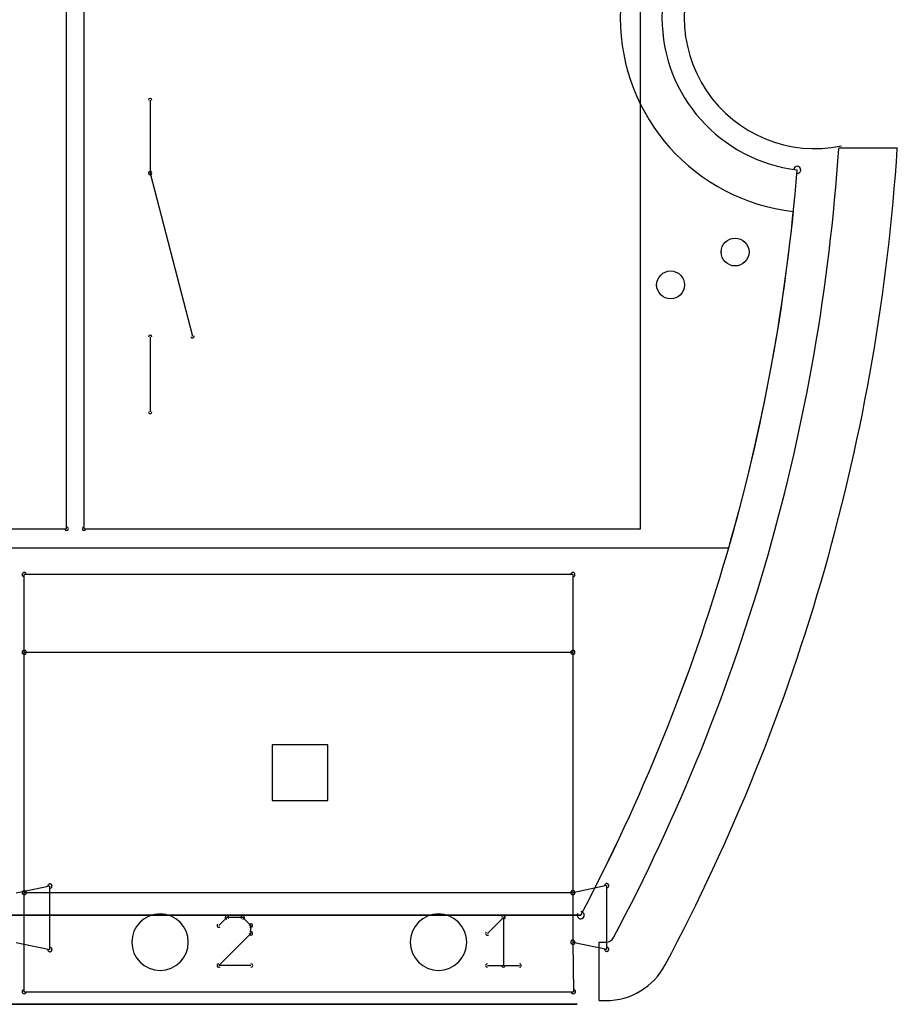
# Model space of a CAD drawing. Header units: millimetres. Extents: x -23.3 to 23.3, y -17.7 to 20.7.
# Tile 9 of 10: x 7.6 to 23.3, y -17.7 to 0. Entities that reach past the tile are written whole.
import ezdxf

# ---------------------------------------------------------------- set-up
doc = ezdxf.new("R2010")
doc.units = ezdxf.units.MM
doc.header["$MEASUREMENT"] = 0
for name, color, linetype in [('Board_Sketch1', 7, 'Continuous'), ('DIM-P4 v2_Sketch1', 7, 'Continuous'), ('DIM-P4 v2_Sketch2', 7, 'Continuous'), ('DIM-P4 v2_Sketch3', 7, 'Continuous'), ('DIM-P4 v2_Sketch5', 7, 'Continuous'), ('Plytka dolna1_Sketch1', 7, 'Continuous')]:
    doc.layers.add(name, color=color, linetype=linetype)

# ---------------------------------------------------------------- blocks, each defined once
blk = doc.blocks.new('Plytkadolna1')
at = {"layer": 'Plytka dolna1_Sketch1'}
for p, q in [((2.5701, 0.6942, 0.15), (2.5701, 2.6942, 0.15)), ((2.6013, 2.6942, 0.15), (2.6013, 0.6942, 0.15)), ((3.6013, 0.6942, 0.15), (3.6013, 2.6942, 0.15)), ((2.7203, 1.4642, 0.15), (2.7203, 1.3332, 0.15)), ((2.7203, 1.3332, 0.15), (2.7963, 1.0402, 0.15)), ((2.7203, 1.0392, 0.15), (2.7203, 0.9042, 0.15)), ((1.5701, 0.6942, 0.15), (2.5701, 0.6942, 0.15)), ((2.6013, 0.6942, 0.15), (3.6013, 0.6942, 0.15)), ((3.4798, 0.612, 0.15), (2.494, 0.612, 0.15)), ((2.494, 0.4723, 0.15), (2.494, 0.612, 0.15)), ((3.4798, 0.612, 0.15), (3.4798, 0.4723, 0.15)), ((2.494, 0.0405, 0.15), (2.494, 0.4723, 0.15)), ((3.4798, 0.4723, 0.15), (2.494, 0.4723, 0.15)), ((3.4798, 0.4723, 0.15), (3.4798, 0.0405, 0.15)), ((3.0395, 0.3064, 0.15), (2.9395, 0.3064, 0.15)), ((2.9395, 0.3064, 0.15), (2.9395, 0.2064, 0.15)), ((3.0395, 0.2064, 0.15), (3.0395, 0.3064, 0.15)), ((2.9395, 0.2064, 0.15), (3.0395, 0.2064, 0.15)), ((3.5406, 0.0532, 0.15), (3.4798, 0.0405, 0.15)), ((3.5406, -0.0611, 0.15), (3.5406, 0.0532, 0.15)), ((2.5401, 0.0525, 0.15), (2.4793, 0.0398, 0.15)), ((2.494, -0.1373, 0.15), (2.494, 0.0405, 0.15)), ((3.4798, 0.0405, 0.15), (2.494, 0.0405, 0.15)), ((2.5401, -0.0618, 0.15), (2.5401, 0.0525, 0.15)), ((3.4798, 0.0405, 0.15), (3.4798, -0.0484, 0.15)), ((3.494, 0, 0.15), (-0.034, 0, 0.15)), ((3.494, 0, 0.15), (-0.034, 0, 0.15)), ((-0.034, 0, 0.15), (3.494, 0, 0.15)), ((2.858, -0.0039, 0.15), (2.8436, -0.0183, 0.15)), ((2.8868, -0.0039, 0.15), (2.858, -0.0039, 0.15)), ((2.9013, -0.0183, 0.15), (2.8868, -0.0039, 0.15)), ((3.3262, -0.0327, 0.15), (3.355, -0.0039, 0.15)), ((3.355, -0.0039, 0.15), (3.355, -0.0903, 0.15)), ((2.8436, -0.0903, 0.15), (2.9013, -0.0327, 0.15)), ((2.9013, -0.0327, 0.15), (2.9013, -0.0183, 0.15)), ((2.4793, -0.0491, 0.15), (2.5401, -0.0618, 0.15)), ((3.4798, -0.0484, 0.15), (3.5406, -0.0611, 0.15)), ((3.4798, -0.0484, 0.15), (3.4808, -0.1373, 0.15)), ((2.9013, -0.0903, 0.15), (2.8436, -0.0903, 0.15)), ((3.3262, -0.0903, 0.15), (3.3839, -0.0903, 0.15)), ((2.494, -0.1373, 0.15), (3.4808, -0.1373, 0.15))]:
    blk.add_line(p, q, dxfattribs=at)
for centre, radius, start, end in [((3.915, 1.6123, 0.15), 0.275, 96.7902, 263.2874), ((3.915, 1.6123, 0.15), 0.275, 96.7868, 263.29), ((3.915, 1.6123, 0.15), 0.275, 96.7868, 263.29), ((2.7203, 1.4642, 0.15), 0.00318, 0, 180), ((3.8829, 1.3392, 0.15), 0.00635, 355.4836, 175.4836), ((3.8829, 1.3392, 0.15), 0.00635, 263.306, 83.306), ((2.7203, 1.3332, 0.15), 0.00317, 14.6057, 194.6057), ((2.7203, 1.3332, 0.15), 0.00318, 180, 0), ((0.4499, 1.61, 0.15), 3.4436, 332.1253, 355.4894), ((0.45, 1.61, 0.15), 3.4435, 332.1251, 355.4897), ((0.45, 1.61, 0.15), 3.4435, 332.1251, 355.4897), ((2.7203, 1.0392, 0.15), 0.00318, 0, 180), ((2.7963, 1.0402, 0.15), 0.00317, 194.6057, 14.6057), ((2.7203, 0.9042, 0.15), 0.00318, 180, 0), ((2.5701, 0.6942, 0.15), 0.00317, 180, 0), ((2.5701, 0.6942, 0.15), 0.00318, 270, 90), ((2.6013, 0.6942, 0.15), 0.00317, 90, 270), ((2.6013, 0.6942, 0.15), 0.00317, 180, 0), ((2.494, 0.612, 0.15), 0.00381, 90, 270), ((2.494, 0.612, 0.15), 0.00381, 0, 180), ((3.4798, 0.612, 0.15), 0.00381, 0, 180), ((3.4798, 0.612, 0.15), 0.00381, 270, 90), ((2.494, 0.4723, 0.15), 0.00381, 90, 270), ((2.494, 0.4723, 0.15), 0.00381, 0, 180), ((2.494, 0.4723, 0.15), 0.00381, 180, 0), ((3.4798, 0.4723, 0.15), 0.00381, 0, 180), ((3.4798, 0.4723, 0.15), 0.00381, 180, 0), ((3.4798, 0.4723, 0.15), 0.00381, 270, 90), ((2.5401, 0.0525, 0.15), 0.00381, 0, 180), ((2.5401, 0.0525, 0.15), 0.00381, 281.8112, 101.8112), ((3.5406, 0.0532, 0.15), 0.00381, 0, 180), ((3.5406, 0.0532, 0.15), 0.00381, 281.8112, 101.8112), ((2.494, 0.0405, 0.15), 0.00381, 360, 180), ((2.494, 0.0405, 0.15), 0.00381, 90, 270), ((2.494, 0.0405, 0.15), 0.00381, 180, 0), ((3.4798, 0.0405, 0.15), 0.00381, 0, 180), ((3.4798, 0.0405, 0.15), 0.00381, 101.8112, 281.8112), ((3.4798, 0.0405, 0.15), 0.00381, 180, 0), ((3.4798, 0.0405, 0.15), 0.00381, 270, 90), ((2.738, -0.0484, 0.15), 0.0508, 90, 270), ((2.738, -0.0484, 0.15), 0.0508, 270, 90), ((3.2384, -0.0484, 0.15), 0.0508, 90, 270), ((3.2384, -0.0484, 0.15), 0.0508, 270, 90), ((3.494, 0, 0.15), 0.00635, 152.1027, 332.1027), ((3.494, 0, 0.15), 0.00635, 270, 90), ((2.8436, -0.0183, 0.15), 0.00317, 135, 315), ((2.858, -0.0039, 0.15), 0.00317, 90, 270), ((2.858, -0.0039, 0.15), 0.00317, 315, 135), ((2.8868, -0.0039, 0.15), 0.00317, 45, 225), ((2.8868, -0.0039, 0.15), 0.00317, 270, 90), ((2.9012, -0.0183, 0.15), 0.00317, 0, 180), ((2.9012, -0.0183, 0.15), 0.00317, 225, 45), ((3.355, -0.0039, 0.15), 0.00318, 0, 180), ((3.355, -0.0039, 0.15), 0.00317, 315, 135), ((2.9012, -0.0327, 0.15), 0.00318, 180, 0), ((2.9012, -0.0327, 0.15), 0.00317, 315, 135), ((3.3262, -0.0327, 0.15), 0.00317, 135, 315), ((3.4798, -0.0484, 0.15), 0.00381, 78.1888, 258.1888), ((3.4798, -0.0484, 0.15), 0.00381, 0.6015, 180.6015), ((3.4798, -0.0484, 0.15), 0.00381, 180, 0), ((2.5401, -0.0618, 0.15), 0.00381, 180, 0), ((2.5401, -0.0618, 0.15), 0.00381, 258.1888, 78.1888), ((3.5406, -0.0611, 0.15), 0.00381, 180, 0), ((3.5406, -0.0611, 0.15), 0.00381, 258.1888, 78.1888), ((2.8436, -0.0903, 0.15), 0.00317, 90, 270), ((2.8436, -0.0903, 0.15), 0.00318, 134.9363, 314.9363), ((2.9013, -0.0903, 0.15), 0.00317, 270, 90), ((3.3262, -0.0903, 0.15), 0.00317, 90, 270), ((3.3839, -0.0903, 0.15), 0.00317, 270, 90), ((3.355, -0.0903, 0.15), 0.00317, 180, 0), ((2.494, -0.1373, 0.15), 0.00381, 90, 270), ((2.494, -0.1373, 0.15), 0.00381, 180, 0), ((3.4808, -0.1373, 0.15), 0.00381, 180.6015, 0.6015), ((3.4808, -0.1373, 0.15), 0.00381, 270, 90)]:
    blk.add_arc(centre, radius, start, end, dxfattribs=at)
blk = doc.blocks.new('Board')
at = {"layer": 'Board_Sketch1'}
for p, q in [((4.5296, 1.5245, 0.1536), (4.4244, 1.5245, 0.1536)), ((0.1668, 0.8067, 0.1536), (4.2266, 0.8067, 0.1536)), ((3.9941, 0.0986, 0.1536), (4.0061, 0.0986, 0.1536)), ((3.9941, -0.0064, 0.1536), (3.9941, 0.0986, 0.1536)), ((3.9941, -0.0064, 0.1536), (4.0061, -0.0064, 0.1536))]:
    blk.add_line(p, q, dxfattribs=at)
for centre in [(4.2381, 1.3381, 0.1536), (4.1221, 1.2792, 0.1536)]:
    blk.add_circle(centre, 0.025, dxfattribs=at)
for centre, radius, start, end in [((4.3817, 1.759, 0.1536), 0.35, 96.4512, 263.6312), ((4.3817, 1.759, 0.1536), 0.235, 78.39, 281.61), ((0.9167, 1.759, 0.1536), 3.5155, 331.9657, 356.1743), ((0.9167, 1.759, 0.1536), 3.6205, 331.9657, 356.2854), ((0.918, 1.7567, 0.1536), 3.4423, 343.9799, 354.2399), ((4.0061, 0.114, 0.1536), 0.0155, 270, 331.9657), ((4.0061, 0.114, 0.1536), 0.1205, 270, 331.9657)]:
    blk.add_arc(centre, radius, start, end, dxfattribs=at)
for p in [(4.2131, 1.3381, 0.1536), (4.0971, 1.2792, 0.1536)]:
    blk.add_point(p, dxfattribs=at)
blk = doc.blocks.new('PCBComponent')
blk.add_blockref('Board', (0, 0))
blk = doc.blocks.new('ST-1011_2_1_E')
blk.add_blockref('PCBComponent', (0, 0))

msp = doc.modelspace()

# ---------------------------------------------------------------- linework, layer by layer
at = {"layer": 'DIM-P4 v2_Sketch1'}
for p, q in [((-17.5, -17.7, 1.5), (17.5, -17.7, 1.5)), ((17.5, -17.7, 14.5), (-17.5, -17.7, 14.5)), ((17.575, -17.7, 14.243), (-17.425, -17.7, 14.243)), ((-17.425, -17.7, 9.443), (17.575, -17.7, 9.443)), ((7.575, -17.7, 9.476), (7.575, -17.7, 14.242)), ((8.15, -17.7, 4.8), (8.15, -17.7, 8.8)), ((12.15, -17.7, 4.8), (8.15, -17.7, 4.8)), ((8.15, -17.7, 8.8), (12.15, -17.7, 8.8)), ((10.075, -17.7, 10.853), (9.075, -17.7, 10.853)), ((9.075, -17.7, 10.853), (9.575, -17.7, 11.853)), ((9.575, -17.7, 11.853), (10.075, -17.7, 12.853)), ((10.075, -17.7, 12.853), (10.575, -17.7, 11.853)), ((11.075, -17.7, 10.853), (10.075, -17.7, 10.853)), ((10.575, -17.7, 11.853), (11.075, -17.7, 10.853)), ((12.15, -17.7, 8.8), (12.15, -17.7, 4.8)), ((12.575, -17.7, 9.442), (12.575, -17.7, 14.242)), ((13.15, -17.7, 8.8), (17.15, -17.7, 8.8)), ((13.15, -17.7, 4.8), (13.15, -17.7, 8.8)), ((17.15, -17.7, 4.8), (13.15, -17.7, 4.8)), ((15.075, -17.7, 12.875), (14.075, -17.7, 12.875)), ((14.075, -17.7, 12.875), (14.575, -17.7, 11.875)), ((14.575, -17.7, 11.875), (15.075, -17.7, 10.875)), ((16.075, -17.7, 12.875), (15.075, -17.7, 12.875)), ((15.075, -17.7, 10.875), (15.575, -17.7, 11.875)), ((15.575, -17.7, 11.875), (16.075, -17.7, 12.875)), ((17.15, -17.7, 8.8), (17.15, -17.7, 4.8)), ((17.5, -17.7, 1.5), (17.5, -17.7, 14.5)), ((17.575, -17.7, 9.443), (17.575, -17.7, 14.243))]:
    msp.add_line(p, q, dxfattribs=at)
at = {"layer": 'DIM-P4 v2_Sketch2'}
for p, q in [((17.5, -17.7, 14.5), (-17.5, -17.7, 14.5)), ((-17.5, -17.7, 1.5), (17.5, -17.7, 1.5)), ((7.667, -17.7, 9.294), (12.495, -17.7, 9.294)), ((12.495, -17.7, 14.094), (7.667, -17.7, 14.094)), ((7.667, -17.7, 14.094), (7.667, -17.7, 9.294)), ((12.15, -17.7, 4.8), (8.15, -17.7, 4.8)), ((8.15, -17.7, 8.8), (12.15, -17.7, 8.8)), ((8.15, -17.7, 4.8), (8.15, -17.7, 8.8)), ((9.849, -17.7, 11.122), (9.633, -17.7, 11.122)), ((9.633, -17.7, 12.371), (9.849, -17.7, 12.371)), ((9.633, -17.7, 11.122), (9.633, -17.7, 12.371)), ((9.849, -17.7, 12.371), (9.849, -17.7, 11.122)), ((10.062, -17.7, 12.062), (10.235, -17.7, 12.178)), ((10.062, -17.7, 11.844), (10.062, -17.7, 12.062)), ((10.136, -17.7, 11.878), (10.062, -17.7, 11.844)), ((10.204, -17.7, 11.919), (10.136, -17.7, 11.878)), ((10.267, -17.7, 11.969), (10.204, -17.7, 11.919)), ((10.235, -17.7, 12.178), (10.279, -17.7, 12.223)), ((10.325, -17.7, 12.026), (10.267, -17.7, 11.969)), ((10.279, -17.7, 12.223), (10.314, -17.7, 12.271)), ((10.314, -17.7, 12.271), (10.343, -17.7, 12.323)), ((10.529, -17.7, 11.122), (10.325, -17.7, 11.122)), ((10.325, -17.7, 11.122), (10.325, -17.7, 12.026)), ((10.343, -17.7, 12.323), (10.364, -17.7, 12.378)), ((10.364, -17.7, 12.378), (10.529, -17.7, 12.378)), ((10.529, -17.7, 12.378), (10.529, -17.7, 11.122)), ((12.15, -17.7, 8.8), (12.15, -17.7, 4.8)), ((12.495, -17.7, 9.294), (12.495, -17.7, 14.094)), ((12.729, -17.7, 14.094), (12.729, -17.7, 9.294)), ((17.557, -17.7, 14.094), (12.729, -17.7, 14.094)), ((12.729, -17.7, 9.294), (17.557, -17.7, 9.294)), ((13.15, -17.7, 8.8), (17.15, -17.7, 8.8)), ((17.15, -17.7, 4.8), (13.15, -17.7, 4.8)), ((13.15, -17.7, 4.8), (13.15, -17.7, 8.8)), ((14.765, -17.7, 11.122), (14.549, -17.7, 11.122)), ((14.549, -17.7, 12.371), (14.765, -17.7, 12.371)), ((14.549, -17.7, 11.122), (14.549, -17.7, 12.371)), ((14.765, -17.7, 12.371), (14.765, -17.7, 11.122)), ((14.898, -17.7, 11.122), (14.968, -17.7, 11.362)), ((15.613, -17.7, 11.122), (14.898, -17.7, 11.122)), ((15.126, -17.7, 11.984), (14.922, -17.7, 12.008)), ((14.922, -17.7, 12.008), (14.936, -17.7, 12.1)), ((14.936, -17.7, 12.1), (14.96, -17.7, 12.178)), ((14.96, -17.7, 12.178), (14.993, -17.7, 12.242)), ((14.968, -17.7, 11.362), (15.197, -17.7, 11.661)), ((14.993, -17.7, 12.242), (15.036, -17.7, 12.292)), ((15.036, -17.7, 12.292), (15.087, -17.7, 12.329)), ((15.087, -17.7, 12.329), (15.144, -17.7, 12.356)), ((15.169, -17.7, 12.134), (15.126, -17.7, 11.984)), ((15.144, -17.7, 12.356), (15.207, -17.7, 12.372)), ((15.27, -17.7, 12.179), (15.169, -17.7, 12.134)), ((15.197, -17.7, 11.661), (15.366, -17.7, 11.866)), ((15.249, -17.7, 11.41), (15.207, -17.7, 11.344)), ((15.207, -17.7, 11.344), (15.613, -17.7, 11.344)), ((15.207, -17.7, 12.372), (15.275, -17.7, 12.378)), ((15.372, -17.7, 11.549), (15.249, -17.7, 11.41)), ((15.371, -17.7, 12.136), (15.27, -17.7, 12.179)), ((15.275, -17.7, 12.378), (15.35, -17.7, 12.372)), ((15.35, -17.7, 12.372), (15.416, -17.7, 12.353)), ((15.366, -17.7, 11.866), (15.408, -17.7, 12.013)), ((15.408, -17.7, 12.013), (15.371, -17.7, 12.136)), ((15.506, -17.7, 11.709), (15.372, -17.7, 11.549)), ((15.416, -17.7, 12.353), (15.474, -17.7, 12.322)), ((15.474, -17.7, 12.322), (15.523, -17.7, 12.278)), ((15.587, -17.7, 11.868), (15.506, -17.7, 11.709)), ((15.523, -17.7, 12.278), (15.562, -17.7, 12.225)), ((15.562, -17.7, 12.225), (15.591, -17.7, 12.166)), ((15.613, -17.7, 12.029), (15.587, -17.7, 11.868)), ((15.591, -17.7, 12.166), (15.607, -17.7, 12.101)), ((15.607, -17.7, 12.101), (15.613, -17.7, 12.029)), ((15.613, -17.7, 11.344), (15.613, -17.7, 11.122)), ((17.15, -17.7, 8.8), (17.15, -17.7, 4.8)), ((17.5, -17.7, 1.5), (17.5, -17.7, 14.5)), ((17.557, -17.7, 9.294), (17.557, -17.7, 14.094))]:
    msp.add_line(p, q, dxfattribs=at)
at = {"layer": 'DIM-P4 v2_Sketch3'}
for p, q in [((-17.5, -17.7, 1.5), (17.5, -17.7, 1.5)), ((17.5, -17.7, 14.5), (-17.5, -17.7, 14.5)), ((7.65, -17.7, 14.562), (7.65, -17.7, 9.762)), ((12.511, -17.7, 14.562), (7.65, -17.7, 14.562)), ((7.65, -17.7, 9.762), (12.511, -17.7, 9.762)), ((8.15, -17.7, 4.8), (8.15, -17.7, 8.8)), ((8.15, -17.7, 8.8), (12.15, -17.7, 8.8)), ((12.15, -17.7, 4.8), (8.15, -17.7, 4.8)), ((9.177, -17.7, 12.214), (9.186, -17.7, 12.359)), ((9.186, -17.7, 12.069), (9.177, -17.7, 12.214)), ((9.186, -17.7, 12.359), (9.212, -17.7, 12.487)), ((9.212, -17.7, 11.941), (9.186, -17.7, 12.069)), ((9.212, -17.7, 12.487), (9.232, -17.7, 12.544)), ((9.231, -17.7, 11.884), (9.212, -17.7, 11.941)), ((9.255, -17.7, 11.831), (9.231, -17.7, 11.884)), ((9.232, -17.7, 12.544), (9.256, -17.7, 12.597)), ((9.283, -17.7, 11.782), (9.255, -17.7, 11.831)), ((9.256, -17.7, 12.597), (9.284, -17.7, 12.646)), ((9.316, -17.7, 11.737), (9.283, -17.7, 11.782)), ((9.284, -17.7, 12.646), (9.317, -17.7, 12.691)), ((9.352, -17.7, 11.697), (9.316, -17.7, 11.737)), ((9.317, -17.7, 12.691), (9.353, -17.7, 12.731)), ((9.392, -17.7, 11.663), (9.352, -17.7, 11.697)), ((9.353, -17.7, 12.731), (9.392, -17.7, 12.765)), ((9.435, -17.7, 11.634), (9.392, -17.7, 11.663)), ((9.392, -17.7, 12.765), (9.435, -17.7, 12.795)), ((9.399, -17.7, 12.214), (9.404, -17.7, 12.111)), ((9.404, -17.7, 12.315), (9.399, -17.7, 12.214)), ((9.404, -17.7, 12.111), (9.419, -17.7, 12.022)), ((9.419, -17.7, 12.403), (9.404, -17.7, 12.315)), ((9.445, -17.7, 12.477), (9.419, -17.7, 12.403)), ((9.419, -17.7, 12.022), (9.445, -17.7, 11.947)), ((9.482, -17.7, 11.61), (9.435, -17.7, 11.634)), ((9.435, -17.7, 12.795), (9.481, -17.7, 12.819)), ((9.445, -17.7, 11.947), (9.48, -17.7, 11.886)), ((9.48, -17.7, 12.537), (9.445, -17.7, 12.477)), ((9.524, -17.7, 12.584), (9.48, -17.7, 12.537)), ((9.48, -17.7, 11.886), (9.524, -17.7, 11.838)), ((9.481, -17.7, 12.819), (9.53, -17.7, 12.837)), ((9.531, -17.7, 11.591), (9.482, -17.7, 11.61)), ((9.524, -17.7, 11.838), (9.573, -17.7, 11.804)), ((9.574, -17.7, 12.618), (9.524, -17.7, 12.584)), ((9.53, -17.7, 12.837), (9.581, -17.7, 12.851)), ((9.584, -17.7, 11.578), (9.531, -17.7, 11.591)), ((9.573, -17.7, 11.804), (9.627, -17.7, 11.783)), ((9.631, -17.7, 12.638), (9.574, -17.7, 12.618)), ((9.581, -17.7, 12.851), (9.636, -17.7, 12.858)), ((9.641, -17.7, 11.57), (9.584, -17.7, 11.578)), ((9.627, -17.7, 11.783), (9.687, -17.7, 11.777)), ((9.693, -17.7, 12.645), (9.631, -17.7, 12.638)), ((9.636, -17.7, 12.858), (9.695, -17.7, 12.861)), ((9.701, -17.7, 11.567), (9.641, -17.7, 11.57)), ((9.775, -17.7, 11.795), (9.642, -17.7, 11.872)), ((9.642, -17.7, 11.872), (9.702, -17.7, 12.019)), ((9.687, -17.7, 11.777), (9.775, -17.7, 11.795)), ((9.756, -17.7, 12.638), (9.693, -17.7, 12.645)), ((9.695, -17.7, 12.861), (9.752, -17.7, 12.858)), ((9.932, -17.7, 11.621), (9.701, -17.7, 11.567)), ((9.702, -17.7, 12.019), (9.905, -17.7, 11.89)), ((9.752, -17.7, 12.858), (9.807, -17.7, 12.851)), ((9.812, -17.7, 12.618), (9.756, -17.7, 12.638)), ((9.807, -17.7, 12.851), (9.858, -17.7, 12.837)), ((9.862, -17.7, 12.585), (9.812, -17.7, 12.618)), ((9.858, -17.7, 12.837), (9.907, -17.7, 12.819)), ((9.906, -17.7, 12.538), (9.862, -17.7, 12.585)), ((9.905, -17.7, 11.89), (9.967, -17.7, 12.028)), ((9.941, -17.7, 12.478), (9.906, -17.7, 12.538)), ((9.907, -17.7, 12.819), (9.952, -17.7, 12.795)), ((10.075, -17.7, 11.51), (9.932, -17.7, 11.621)), ((9.967, -17.7, 12.403), (9.941, -17.7, 12.478)), ((9.952, -17.7, 12.795), (9.994, -17.7, 12.765)), ((9.967, -17.7, 12.028), (9.987, -17.7, 12.214)), ((9.982, -17.7, 12.316), (9.967, -17.7, 12.403)), ((9.987, -17.7, 12.214), (9.982, -17.7, 12.316)), ((9.994, -17.7, 12.765), (10.034, -17.7, 12.731)), ((10.034, -17.7, 12.731), (10.07, -17.7, 12.691)), ((10.07, -17.7, 12.691), (10.102, -17.7, 12.646)), ((10.17, -17.7, 11.463), (10.075, -17.7, 11.51)), ((10.077, -17.7, 11.748), (10.249, -17.7, 11.642)), ((10.17, -17.7, 11.93), (10.077, -17.7, 11.748)), ((10.102, -17.7, 12.646), (10.13, -17.7, 12.597)), ((10.13, -17.7, 12.597), (10.154, -17.7, 12.544)), ((10.154, -17.7, 12.544), (10.174, -17.7, 12.487)), ((10.249, -17.7, 11.642), (10.17, -17.7, 11.463)), ((10.208, -17.7, 12.214), (10.17, -17.7, 11.93)), ((10.174, -17.7, 12.487), (10.2, -17.7, 12.359)), ((10.2, -17.7, 12.359), (10.208, -17.7, 12.214)), ((10.46, -17.7, 12.345), (10.387, -17.7, 12.312)), ((10.387, -17.7, 12.312), (10.387, -17.7, 12.53)), ((10.387, -17.7, 12.53), (10.56, -17.7, 12.646)), ((10.528, -17.7, 12.387), (10.46, -17.7, 12.345)), ((10.591, -17.7, 12.436), (10.528, -17.7, 12.387)), ((10.56, -17.7, 12.646), (10.603, -17.7, 12.691)), ((10.65, -17.7, 12.494), (10.591, -17.7, 12.436)), ((10.603, -17.7, 12.691), (10.639, -17.7, 12.739)), ((10.639, -17.7, 12.739), (10.667, -17.7, 12.79)), ((10.853, -17.7, 11.59), (10.65, -17.7, 11.59)), ((10.65, -17.7, 11.59), (10.65, -17.7, 12.494)), ((10.667, -17.7, 12.79), (10.688, -17.7, 12.845)), ((10.688, -17.7, 12.845), (10.853, -17.7, 12.845)), ((10.853, -17.7, 12.845), (10.853, -17.7, 11.59)), ((12.15, -17.7, 8.8), (12.15, -17.7, 4.8)), ((12.511, -17.7, 9.762), (12.511, -17.7, 14.562)), ((12.649, -17.7, 9.762), (17.509, -17.7, 9.762)), ((17.509, -17.7, 14.562), (12.649, -17.7, 14.562)), ((12.649, -17.7, 14.562), (12.649, -17.7, 9.762)), ((13.15, -17.7, 4.8), (13.15, -17.7, 8.8)), ((17.15, -17.7, 4.8), (13.15, -17.7, 4.8)), ((13.15, -17.7, 8.8), (17.15, -17.7, 8.8)), ((14.717, -17.7, 11.59), (14.502, -17.7, 11.59)), ((14.502, -17.7, 11.59), (14.502, -17.7, 12.838)), ((14.502, -17.7, 12.838), (14.717, -17.7, 12.838)), ((14.717, -17.7, 12.838), (14.717, -17.7, 11.59)), ((15.004, -17.7, 12.345), (14.931, -17.7, 12.312)), ((14.931, -17.7, 12.53), (15.104, -17.7, 12.646)), ((14.931, -17.7, 12.312), (14.931, -17.7, 12.53)), ((15.073, -17.7, 12.387), (15.004, -17.7, 12.345)), ((15.136, -17.7, 12.436), (15.073, -17.7, 12.387)), ((15.104, -17.7, 12.646), (15.147, -17.7, 12.691)), ((15.194, -17.7, 12.494), (15.136, -17.7, 12.436)), ((15.147, -17.7, 12.691), (15.183, -17.7, 12.739)), ((15.183, -17.7, 12.739), (15.211, -17.7, 12.79)), ((15.194, -17.7, 11.59), (15.194, -17.7, 12.494)), ((15.398, -17.7, 11.59), (15.194, -17.7, 11.59)), ((15.211, -17.7, 12.79), (15.233, -17.7, 12.845)), ((15.233, -17.7, 12.845), (15.398, -17.7, 12.845)), ((15.398, -17.7, 12.845), (15.398, -17.7, 11.59)), ((17.15, -17.7, 8.8), (17.15, -17.7, 4.8)), ((17.5, -17.7, 1.5), (17.5, -17.7, 14.5)), ((17.509, -17.7, 9.762), (17.509, -17.7, 14.562))]:
    msp.add_line(p, q, dxfattribs=at)
at = {"layer": 'DIM-P4 v2_Sketch5'}
for p, q in [((17.5, -17.7, 14.5), (-17.5, -17.7, 14.5)), ((-17.5, -17.7, 1.5), (17.5, -17.7, 1.5)), ((7.619, -17.7, 13.999), (7.619, -17.7, 9.999)), ((7.619, -17.7, 9.999), (12.47, -17.7, 9.999)), ((12.47, -17.7, 13.999), (7.619, -17.7, 13.999)), ((8.15, -17.7, 4.8), (8.15, -17.7, 8.8)), ((12.15, -17.7, 4.8), (8.15, -17.7, 4.8)), ((8.15, -17.7, 8.8), (12.15, -17.7, 8.8)), ((9.153, -17.7, 11.906), (9.144, -17.7, 12.051)), ((9.144, -17.7, 12.051), (9.153, -17.7, 12.196)), ((9.179, -17.7, 11.778), (9.153, -17.7, 11.906)), ((9.153, -17.7, 12.196), (9.179, -17.7, 12.323)), ((9.198, -17.7, 11.721), (9.179, -17.7, 11.778)), ((9.179, -17.7, 12.323), (9.198, -17.7, 12.381)), ((9.198, -17.7, 12.381), (9.222, -17.7, 12.434)), ((9.222, -17.7, 11.667), (9.198, -17.7, 11.721)), ((9.222, -17.7, 12.434), (9.251, -17.7, 12.483)), ((9.25, -17.7, 11.618), (9.222, -17.7, 11.667)), ((9.283, -17.7, 11.574), (9.25, -17.7, 11.618)), ((9.251, -17.7, 12.483), (9.283, -17.7, 12.528)), ((9.283, -17.7, 12.528), (9.32, -17.7, 12.568)), ((9.319, -17.7, 11.534), (9.283, -17.7, 11.574)), ((9.359, -17.7, 11.5), (9.319, -17.7, 11.534)), ((9.32, -17.7, 12.568), (9.359, -17.7, 12.602)), ((9.359, -17.7, 12.602), (9.402, -17.7, 12.631)), ((9.402, -17.7, 11.47), (9.359, -17.7, 11.5)), ((9.365, -17.7, 12.05), (9.37, -17.7, 11.948)), ((9.37, -17.7, 12.152), (9.365, -17.7, 12.05)), ((9.386, -17.7, 12.239), (9.37, -17.7, 12.152)), ((9.37, -17.7, 11.948), (9.386, -17.7, 11.859)), ((9.411, -17.7, 12.314), (9.386, -17.7, 12.239)), ((9.386, -17.7, 11.859), (9.411, -17.7, 11.784)), ((9.402, -17.7, 12.631), (9.447, -17.7, 12.655)), ((9.448, -17.7, 11.447), (9.402, -17.7, 11.47)), ((9.411, -17.7, 11.784), (9.447, -17.7, 11.722)), ((9.447, -17.7, 12.374), (9.411, -17.7, 12.314)), ((9.447, -17.7, 12.655), (9.496, -17.7, 12.674)), ((9.491, -17.7, 12.421), (9.447, -17.7, 12.374)), ((9.447, -17.7, 11.722), (9.491, -17.7, 11.675)), ((9.498, -17.7, 11.428), (9.448, -17.7, 11.447)), ((9.541, -17.7, 12.455), (9.491, -17.7, 12.421)), ((9.491, -17.7, 11.675), (9.539, -17.7, 11.641)), ((9.496, -17.7, 12.674), (9.548, -17.7, 12.687)), ((9.551, -17.7, 11.415), (9.498, -17.7, 11.428)), ((9.539, -17.7, 11.641), (9.594, -17.7, 11.62)), ((9.597, -17.7, 12.475), (9.541, -17.7, 12.455)), ((9.548, -17.7, 12.687), (9.603, -17.7, 12.695)), ((9.608, -17.7, 11.407), (9.551, -17.7, 11.415)), ((9.594, -17.7, 11.62), (9.654, -17.7, 11.613)), ((9.66, -17.7, 12.482), (9.597, -17.7, 12.475)), ((9.603, -17.7, 12.695), (9.661, -17.7, 12.698)), ((9.667, -17.7, 11.404), (9.608, -17.7, 11.407)), ((9.741, -17.7, 11.631), (9.609, -17.7, 11.709)), ((9.609, -17.7, 11.709), (9.669, -17.7, 11.856)), ((9.654, -17.7, 11.613), (9.741, -17.7, 11.631)), ((9.722, -17.7, 12.475), (9.66, -17.7, 12.482)), ((9.661, -17.7, 12.698), (9.719, -17.7, 12.695)), ((9.899, -17.7, 11.458), (9.667, -17.7, 11.404)), ((9.669, -17.7, 11.856), (9.871, -17.7, 11.727)), ((9.719, -17.7, 12.695), (9.773, -17.7, 12.687)), ((9.779, -17.7, 12.455), (9.722, -17.7, 12.475)), ((9.773, -17.7, 12.687), (9.825, -17.7, 12.674)), ((9.829, -17.7, 12.421), (9.779, -17.7, 12.455)), ((9.825, -17.7, 12.674), (9.873, -17.7, 12.655)), ((9.873, -17.7, 12.375), (9.829, -17.7, 12.421)), ((9.871, -17.7, 11.727), (9.933, -17.7, 11.865)), ((9.908, -17.7, 12.314), (9.873, -17.7, 12.375)), ((9.873, -17.7, 12.655), (9.919, -17.7, 12.631)), ((10.041, -17.7, 11.347), (9.899, -17.7, 11.458)), ((9.933, -17.7, 12.24), (9.908, -17.7, 12.314)), ((9.919, -17.7, 12.631), (9.961, -17.7, 12.602)), ((9.933, -17.7, 11.865), (9.954, -17.7, 12.051)), ((9.949, -17.7, 12.152), (9.933, -17.7, 12.24)), ((9.954, -17.7, 12.051), (9.949, -17.7, 12.152)), ((9.961, -17.7, 12.602), (10, -17.7, 12.568)), ((10, -17.7, 12.568), (10.037, -17.7, 12.528)), ((10.037, -17.7, 12.528), (10.069, -17.7, 12.483)), ((10.136, -17.7, 11.299), (10.041, -17.7, 11.347)), ((10.044, -17.7, 11.585), (10.215, -17.7, 11.479)), ((10.137, -17.7, 11.766), (10.044, -17.7, 11.585)), ((10.069, -17.7, 12.483), (10.097, -17.7, 12.434)), ((10.097, -17.7, 12.434), (10.121, -17.7, 12.381)), ((10.121, -17.7, 12.381), (10.14, -17.7, 12.324)), ((10.215, -17.7, 11.479), (10.136, -17.7, 11.299)), ((10.175, -17.7, 12.051), (10.137, -17.7, 11.766)), ((10.14, -17.7, 12.324), (10.166, -17.7, 12.196)), ((10.166, -17.7, 12.196), (10.175, -17.7, 12.051)), ((10.292, -17.7, 11.758), (10.49, -17.7, 11.786)), ((10.305, -17.7, 11.682), (10.292, -17.7, 11.758)), ((10.327, -17.7, 11.615), (10.305, -17.7, 11.682)), ((10.494, -17.7, 12.316), (10.307, -17.7, 12.354)), ((10.307, -17.7, 12.354), (10.366, -17.7, 12.536)), ((10.36, -17.7, 11.555), (10.327, -17.7, 11.615)), ((10.403, -17.7, 11.502), (10.36, -17.7, 11.555)), ((10.366, -17.7, 12.536), (10.477, -17.7, 12.643)), ((10.453, -17.7, 11.459), (10.403, -17.7, 11.502)), ((10.51, -17.7, 11.429), (10.453, -17.7, 11.459)), ((10.477, -17.7, 12.643), (10.635, -17.7, 12.682)), ((10.49, -17.7, 11.786), (10.541, -17.7, 11.65)), ((10.54, -17.7, 12.441), (10.494, -17.7, 12.316)), ((10.573, -17.7, 11.41), (10.51, -17.7, 11.429)), ((10.629, -17.7, 12.483), (10.54, -17.7, 12.441)), ((10.541, -17.7, 11.65), (10.64, -17.7, 11.603)), ((10.647, -17.7, 12.007), (10.554, -17.7, 11.989)), ((10.554, -17.7, 11.989), (10.576, -17.7, 12.184)), ((10.642, -17.7, 11.404), (10.573, -17.7, 11.41)), ((10.576, -17.7, 12.184), (10.615, -17.7, 12.185)), ((10.615, -17.7, 12.185), (10.649, -17.7, 12.193)), ((10.714, -17.7, 12.446), (10.629, -17.7, 12.483)), ((10.635, -17.7, 12.682), (10.706, -17.7, 12.675)), ((10.64, -17.7, 11.603), (10.67, -17.7, 11.606)), ((10.715, -17.7, 11.411), (10.642, -17.7, 11.404)), ((10.748, -17.7, 11.955), (10.647, -17.7, 12.007)), ((10.649, -17.7, 12.193), (10.678, -17.7, 12.206)), ((10.67, -17.7, 11.606), (10.698, -17.7, 11.617)), ((10.678, -17.7, 12.206), (10.702, -17.7, 12.226)), ((10.698, -17.7, 11.617), (10.723, -17.7, 11.635)), ((10.702, -17.7, 12.226), (10.746, -17.7, 12.345)), ((10.706, -17.7, 12.675), (10.77, -17.7, 12.654)), ((10.746, -17.7, 12.345), (10.714, -17.7, 12.446)), ((10.781, -17.7, 11.433), (10.715, -17.7, 11.411)), ((10.723, -17.7, 11.635), (10.746, -17.7, 11.659)), ((10.746, -17.7, 11.659), (10.789, -17.7, 11.811)), ((10.789, -17.7, 11.811), (10.748, -17.7, 11.955)), ((10.77, -17.7, 12.654), (10.827, -17.7, 12.619)), ((10.842, -17.7, 11.469), (10.781, -17.7, 11.433)), ((10.865, -17.7, 12.15), (10.797, -17.7, 12.097)), ((10.797, -17.7, 12.097), (10.841, -17.7, 12.082)), ((10.827, -17.7, 12.619), (10.876, -17.7, 12.569)), ((10.841, -17.7, 12.082), (10.88, -17.7, 12.06)), ((10.896, -17.7, 11.52), (10.842, -17.7, 11.469)), ((10.912, -17.7, 12.212), (10.865, -17.7, 12.15)), ((10.876, -17.7, 12.569), (10.909, -17.7, 12.522)), ((10.88, -17.7, 12.06), (10.914, -17.7, 12.031)), ((10.941, -17.7, 11.581), (10.896, -17.7, 11.52)), ((10.909, -17.7, 12.522), (10.932, -17.7, 12.471)), ((10.929, -17.7, 12.246), (10.912, -17.7, 12.212)), ((10.914, -17.7, 12.031), (10.944, -17.7, 11.994)), ((10.941, -17.7, 12.282), (10.929, -17.7, 12.246)), ((10.932, -17.7, 12.471), (10.946, -17.7, 12.417)), ((10.948, -17.7, 12.32), (10.941, -17.7, 12.282)), ((10.973, -17.7, 11.648), (10.941, -17.7, 11.581)), ((10.944, -17.7, 11.994), (10.967, -17.7, 11.952)), ((10.946, -17.7, 12.417), (10.951, -17.7, 12.361)), ((10.951, -17.7, 12.361), (10.948, -17.7, 12.32)), ((10.967, -17.7, 11.952), (10.985, -17.7, 11.906)), ((10.992, -17.7, 11.721), (10.973, -17.7, 11.648)), ((10.985, -17.7, 11.906), (10.995, -17.7, 11.855)), ((10.998, -17.7, 11.8), (10.992, -17.7, 11.721)), ((10.995, -17.7, 11.855), (10.998, -17.7, 11.8)), ((12.15, -17.7, 8.8), (12.15, -17.7, 4.8)), ((12.47, -17.7, 9.999), (12.47, -17.7, 13.999)), ((17.564, -17.7, 13.999), (12.714, -17.7, 13.999)), ((12.714, -17.7, 13.999), (12.714, -17.7, 9.999)), ((12.714, -17.7, 9.999), (17.564, -17.7, 9.999)), ((13.15, -17.7, 8.8), (17.15, -17.7, 8.8)), ((13.15, -17.7, 4.8), (13.15, -17.7, 8.8)), ((17.15, -17.7, 4.8), (13.15, -17.7, 4.8)), ((14.17, -17.7, 11.906), (14.162, -17.7, 12.051)), ((14.162, -17.7, 12.051), (14.17, -17.7, 12.196)), ((14.17, -17.7, 12.196), (14.197, -17.7, 12.323)), ((14.196, -17.7, 11.778), (14.17, -17.7, 11.906)), ((14.216, -17.7, 11.721), (14.196, -17.7, 11.778)), ((14.197, -17.7, 12.323), (14.216, -17.7, 12.381)), ((14.216, -17.7, 12.381), (14.24, -17.7, 12.434)), ((14.24, -17.7, 11.667), (14.216, -17.7, 11.721)), ((14.24, -17.7, 12.434), (14.268, -17.7, 12.483)), ((14.268, -17.7, 11.618), (14.24, -17.7, 11.667)), ((14.301, -17.7, 11.574), (14.268, -17.7, 11.618)), ((14.268, -17.7, 12.483), (14.301, -17.7, 12.528)), ((14.301, -17.7, 12.528), (14.337, -17.7, 12.568)), ((14.337, -17.7, 11.534), (14.301, -17.7, 11.574)), ((14.377, -17.7, 11.5), (14.337, -17.7, 11.534)), ((14.337, -17.7, 12.568), (14.377, -17.7, 12.602)), ((14.377, -17.7, 12.602), (14.42, -17.7, 12.631)), ((14.42, -17.7, 11.47), (14.377, -17.7, 11.5)), ((14.388, -17.7, 12.152), (14.383, -17.7, 12.05)), ((14.383, -17.7, 12.05), (14.388, -17.7, 11.948)), ((14.388, -17.7, 11.948), (14.403, -17.7, 11.859)), ((14.403, -17.7, 12.239), (14.388, -17.7, 12.152)), ((14.429, -17.7, 12.314), (14.403, -17.7, 12.239)), ((14.403, -17.7, 11.859), (14.429, -17.7, 11.784)), ((14.42, -17.7, 12.631), (14.465, -17.7, 12.655)), ((14.466, -17.7, 11.447), (14.42, -17.7, 11.47)), ((14.429, -17.7, 11.784), (14.465, -17.7, 11.722)), ((14.465, -17.7, 12.374), (14.429, -17.7, 12.314)), ((14.465, -17.7, 12.655), (14.514, -17.7, 12.674)), ((14.465, -17.7, 11.722), (14.508, -17.7, 11.675)), ((14.509, -17.7, 12.421), (14.465, -17.7, 12.374)), ((14.516, -17.7, 11.428), (14.466, -17.7, 11.447)), ((14.508, -17.7, 11.675), (14.557, -17.7, 11.641)), ((14.559, -17.7, 12.455), (14.509, -17.7, 12.421)), ((14.514, -17.7, 12.674), (14.566, -17.7, 12.687)), ((14.569, -17.7, 11.415), (14.516, -17.7, 11.428)), ((14.557, -17.7, 11.641), (14.612, -17.7, 11.62)), ((14.615, -17.7, 12.475), (14.559, -17.7, 12.455)), ((14.566, -17.7, 12.687), (14.621, -17.7, 12.695)), ((14.625, -17.7, 11.407), (14.569, -17.7, 11.415)), ((14.612, -17.7, 11.62), (14.671, -17.7, 11.613)), ((14.678, -17.7, 12.482), (14.615, -17.7, 12.475)), ((14.621, -17.7, 12.695), (14.679, -17.7, 12.698)), ((14.685, -17.7, 11.404), (14.625, -17.7, 11.407)), ((14.627, -17.7, 11.709), (14.687, -17.7, 11.856)), ((14.759, -17.7, 11.631), (14.627, -17.7, 11.709)), ((14.671, -17.7, 11.613), (14.759, -17.7, 11.631)), ((14.74, -17.7, 12.475), (14.678, -17.7, 12.482)), ((14.679, -17.7, 12.698), (14.737, -17.7, 12.695)), ((14.917, -17.7, 11.458), (14.685, -17.7, 11.404)), ((14.687, -17.7, 11.856), (14.889, -17.7, 11.727)), ((14.737, -17.7, 12.695), (14.791, -17.7, 12.687)), ((14.796, -17.7, 12.455), (14.74, -17.7, 12.475)), ((14.791, -17.7, 12.687), (14.843, -17.7, 12.674)), ((14.847, -17.7, 12.421), (14.796, -17.7, 12.455)), ((14.843, -17.7, 12.674), (14.891, -17.7, 12.655)), ((14.89, -17.7, 12.375), (14.847, -17.7, 12.421)), ((14.889, -17.7, 11.727), (14.951, -17.7, 11.865)), ((14.926, -17.7, 12.314), (14.89, -17.7, 12.375)), ((14.891, -17.7, 12.655), (14.937, -17.7, 12.631)), ((15.059, -17.7, 11.347), (14.917, -17.7, 11.458)), ((14.951, -17.7, 12.24), (14.926, -17.7, 12.314)), ((14.937, -17.7, 12.631), (14.979, -17.7, 12.602)), ((14.966, -17.7, 12.152), (14.951, -17.7, 12.24)), ((14.951, -17.7, 11.865), (14.972, -17.7, 12.051)), ((14.972, -17.7, 12.051), (14.966, -17.7, 12.152)), ((14.979, -17.7, 12.602), (15.018, -17.7, 12.568)), ((15.018, -17.7, 12.568), (15.054, -17.7, 12.528)), ((15.054, -17.7, 12.528), (15.087, -17.7, 12.483)), ((15.154, -17.7, 11.299), (15.059, -17.7, 11.347)), ((15.154, -17.7, 11.766), (15.061, -17.7, 11.585)), ((15.061, -17.7, 11.585), (15.233, -17.7, 11.479)), ((15.087, -17.7, 12.483), (15.115, -17.7, 12.434)), ((15.115, -17.7, 12.434), (15.139, -17.7, 12.381)), ((15.139, -17.7, 12.381), (15.158, -17.7, 12.324)), ((15.233, -17.7, 11.479), (15.154, -17.7, 11.299)), ((15.193, -17.7, 12.051), (15.154, -17.7, 11.766)), ((15.158, -17.7, 12.324), (15.184, -17.7, 12.196)), ((15.184, -17.7, 12.196), (15.193, -17.7, 12.051)), ((15.282, -17.7, 11.678), (15.282, -17.7, 11.886)), ((15.716, -17.7, 11.678), (15.282, -17.7, 11.678)), ((15.282, -17.7, 11.886), (15.742, -17.7, 12.68)), ((15.716, -17.7, 12.313), (15.473, -17.7, 11.887)), ((15.473, -17.7, 11.887), (15.716, -17.7, 11.887)), ((15.716, -17.7, 11.887), (15.716, -17.7, 12.313)), ((15.914, -17.7, 11.427), (15.716, -17.7, 11.427)), ((15.716, -17.7, 11.427), (15.716, -17.7, 11.678)), ((15.742, -17.7, 12.68), (15.914, -17.7, 12.68)), ((15.914, -17.7, 11.887), (16.046, -17.7, 11.887)), ((15.914, -17.7, 11.678), (15.914, -17.7, 11.427)), ((15.914, -17.7, 12.68), (15.914, -17.7, 11.887)), ((16.046, -17.7, 11.678), (15.914, -17.7, 11.678)), ((16.046, -17.7, 11.887), (16.046, -17.7, 11.678)), ((17.15, -17.7, 8.8), (17.15, -17.7, 4.8)), ((17.5, -17.7, 1.5), (17.5, -17.7, 14.5)), ((17.564, -17.7, 9.999), (17.564, -17.7, 13.999))]:
    msp.add_line(p, q, dxfattribs=at)

# ---------------------------------------------------------------- block references
at = {"xscale": 10, "yscale": 10, "zscale": 10}
for name, p in [('ST-1011_2_1_E', (-21.967, -17.567, 14.2)), ('Plytkadolna1', (-17.3, -16.1))]:
    msp.add_blockref(name, p, dxfattribs=at)

doc.saveas('drawing.dxf')
